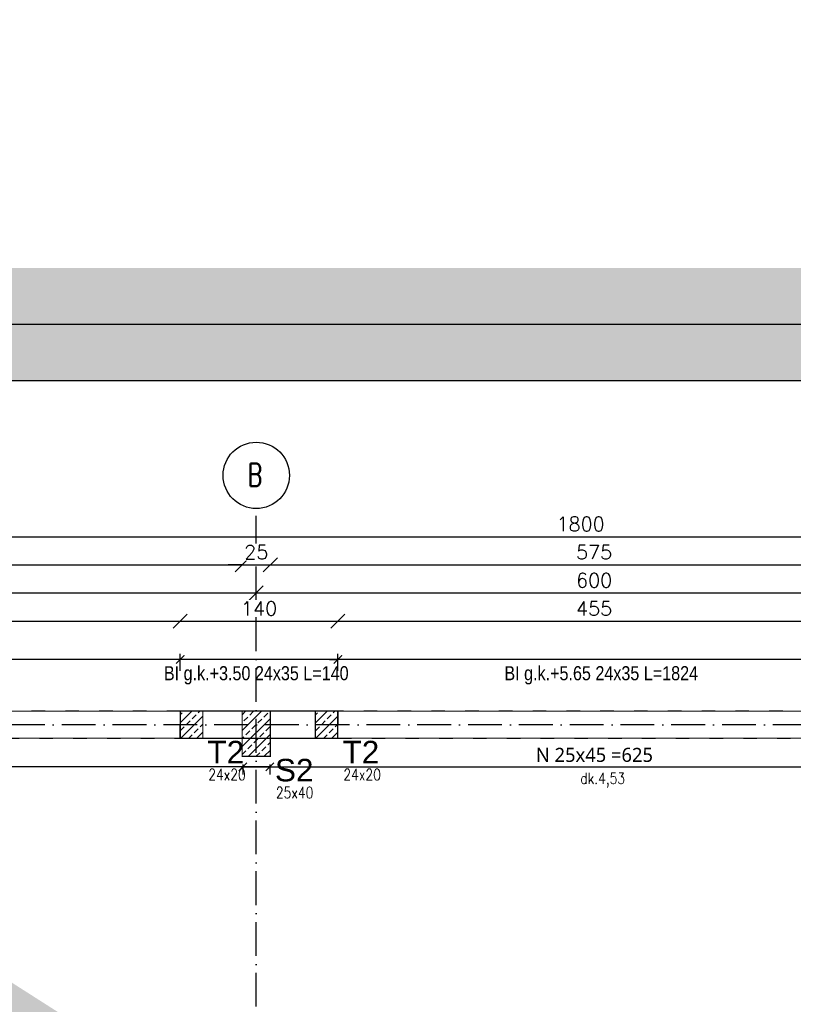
# Model space of a CAD drawing. Header units: millimetres. Extents: x -175722 to -110961, y 52375 to 104640.
# Tile 53 of 146: x -152398 to -151711, y 76471 to 77346. Entities that reach past the tile are written whole.
import ezdxf

# ---------------------------------------------------------------- set-up
doc = ezdxf.new("R2010")
doc.units = ezdxf.units.MM
doc.linetypes.add('ACAD_ISO03W100', pattern=[30, 12, -18])
doc.linetypes.add('ACAD_ISO10W100', pattern=[18, 12, -3, 0, -3])
for name, color, linetype in [('1', 7, 'Continuous'), ('_R - RAMKI', 7, 'Continuous'), ('AS_Balustrady', 53, 'Continuous'), ('H', 8, 'Continuous'), ('OSIE', 4, 'ACAD_ISO10W100')]:
    doc.layers.add(name, color=color, linetype=linetype)
doc.layers.add('A_KONSTRUKCJA', color=170, linetype='Continuous', lineweight=30)
doc.styles.add('Arial', font='arial.ttf', dxfattribs={"height": 90})
doc.styles.add('e-cad_3', font='simplex.shx', dxfattribs={"width": 0.8})
doc.styles.add('IDA_Text_1.100', font='segoeuil.ttf', dxfattribs={"height": 12.5})
doc.styles.add('ROMANS', font='romans')
doc.styles.add('TAB_Arial_bold', font='arialbd.ttf')
doc.styles.add('Technic', font='technic_.ttf')
doc.dimstyles.new('Architektoniczny200', dxfattribs={"dimscale": 5, "dimtxt": 2.5, "dimasz": 1.5, "dimexe": 1, "dimexo": 2, "dimgap": 0, "dimtad": 0, "dimdec": 1, "dimzin": 9, "dimtxsty": 'Technic', "dimblk": 'Architectural', "dimcen": 1, "dimclrt": 7, "dimaunit": 1, "dimadec": 0, "dimazin": 0, "dimtfac": 1, "dimtdec": 1, "dimtix": 1, "dimtmove": 2, "dimatfit": 3, "dimldrblk": 'DOT', "dimfxl": 0, "dimtvp": 0.769231, "dimtolj": 1, "dimarcsym": 0})
doc.dimstyles.new('AS_DIM_STYLE1', dxfattribs={"dimscale": 5, "dimtxt": 2.5, "dimasz": 1, "dimexe": 1.25, "dimexo": 2, "dimgap": 1, "dimtad": 1, "dimdec": 0, "dimdsep": 46, "dimtxsty": 'ROMANS', "dimblk": 'OBLIQUE', "dimcen": 0, "dimdle": 1, "dimclrd": 8, "dimclre": 8, "dimclrt": 9, "dimadec": 0, "dimazin": 0, "dimtfac": 1, "dimtdec": 0, "dimtmove": 1, "dimatfit": 3, "dimldrblk": 'CLOSEDBLANK', "dimfxl": 0, "dimtolj": 1, "dimtzin": 0, "dimarcsym": 0})
doc.dimstyles.new('IDA_Dim_1.100', dxfattribs={"dimtxt": 17, "dimasz": 7, "dimexe": 7, "dimexo": 7, "dimgap": 4, "dimtad": 1, "dimdec": 0, "dimtxsty": 'IDA_Text_1.100', "dimblk": 'OBLIQUE', "dimcen": 0.09, "dimadec": 0, "dimazin": 0, "dimtfac": 1, "dimtmove": 1, "dimatfit": 3, "dimldrblk": 'NONE', "dimfxl": 0, "dimarcsym": 0})

# ---------------------------------------------------------------- blocks, each defined once
blk = doc.blocks.new('_Oblique')
at = {"color": 0, "linetype": 'ByBlock', "lineweight": -2}
blk.add_line((-0.5, -0.5), (0.5, 0.5), dxfattribs=at)
blk = doc.blocks.new('*D246')
at = {"layer": '_R - RAMKI', "color": 8, "lineweight": -2, "transparency": 16777216}
blk.add_line((-152812.17, 76886.6), (-150987.17, 76886.6), dxfattribs=at)
at = {"layer": 'Defpoints', "color": 0, "transparency": 16777216}
for p in [(-150999.67, 76886.6), (-152799.67, 76731.6), (-150999.67, 76731.61)]:
    blk.add_point(p, dxfattribs=at)
at = {"layer": '_R - RAMKI', "color": 8, "lineweight": -2, "transparency": 16777216, "xscale": 12.5, "yscale": 12.5, "zscale": 12.5, "rotation": 180}
blk.add_blockref('_Oblique', (-152799.67, 76886.6), dxfattribs=at)
at = {"layer": '_R - RAMKI', "color": 8, "lineweight": -2, "transparency": 16777216, "xscale": 12.5, "yscale": 12.5, "zscale": 12.5}
blk.add_blockref('_Oblique', (-150999.67, 76886.6), dxfattribs=at)
at = {"layer": '_R - RAMKI', "color": 9, "transparency": 16777216, "insert": (-151899.67, 76897.85), "char_height": 12.5, "attachment_point": 5, "style": 'ROMANS', "bg_fill": 3, "box_fill_scale": 1.1, "bg_fill_color": 256, "bg_fill_true_color": 13158600, "bg_fill_transparency": 0}
blk.add_mtext('\\A1;1800', dxfattribs=at)
blk = doc.blocks.new('_ClosedBlank')
at = {"color": 0, "linetype": 'ByBlock', "lineweight": -2}
for p, q in [((-1, 0.167), (0, 0)), ((-1, 0.167), (-1, -0.167)), ((0, 0), (-1, -0.167))]:
    blk.add_line(p, q, dxfattribs=at)
blk = doc.blocks.new('*D248')
at = {"layer": '_R - RAMKI', "color": 8, "lineweight": -2, "transparency": 16777216}
blk.add_line((-152772.17, 76861.6), (-152187.67, 76861.6), dxfattribs=at)
at = {"layer": 'Defpoints', "color": 0, "transparency": 16777216}
for p in [(-152200.17, 76861.6), (-152759.67, 76731.6), (-152200.17, 76731.6)]:
    blk.add_point(p, dxfattribs=at)
at = {"layer": '_R - RAMKI', "color": 8, "lineweight": -2, "transparency": 16777216, "xscale": 12.5, "yscale": 12.5, "zscale": 12.5, "rotation": 180}
blk.add_blockref('_Oblique', (-152759.67, 76861.6), dxfattribs=at)
at = {"layer": '_R - RAMKI', "color": 8, "lineweight": -2, "transparency": 16777216, "xscale": 12.5, "yscale": 12.5, "zscale": 12.5}
blk.add_blockref('_Oblique', (-152200.17, 76861.6), dxfattribs=at)
at = {"layer": '_R - RAMKI', "color": 9, "transparency": 16777216, "insert": (-152479.92, 76872.85), "char_height": 12.5, "attachment_point": 5, "style": 'ROMANS', "bg_fill": 3, "box_fill_scale": 1.1, "bg_fill_color": 256, "bg_fill_true_color": 13158600, "bg_fill_transparency": 0}
blk.add_mtext('\\A1;560', dxfattribs=at)
blk = doc.blocks.new('*D249')
at = {"layer": '_R - RAMKI', "color": 8, "lineweight": -2, "transparency": 16777216}
for p, q in [((-152200.17, 76861.6), (-152212.67, 76861.6)), ((-152200.17, 76861.6), (-152175.17, 76861.6)), ((-152175.17, 76861.6), (-152162.67, 76861.6))]:
    blk.add_line(p, q, dxfattribs=at)
at = {"layer": 'Defpoints', "color": 0, "transparency": 16777216}
for p in [(-152200.17, 76731.6), (-152175.17, 76731.6)]:
    blk.add_point(p, dxfattribs=at)
at = {"layer": '_R - RAMKI', "color": 8, "lineweight": -2, "transparency": 16777216, "xscale": 12.5, "yscale": 12.5, "zscale": 12.5}
blk.add_blockref('_Oblique', (-152200.17, 76861.6), dxfattribs=at)
at = {"layer": '_R - RAMKI', "color": 8, "lineweight": -2, "transparency": 16777216, "xscale": 12.5, "yscale": 12.5, "zscale": 12.5, "rotation": 180}
blk.add_blockref('_Oblique', (-152175.17, 76861.6), dxfattribs=at)
at = {"layer": '_R - RAMKI', "color": 9, "transparency": 16777216, "insert": (-152187.67, 76872.85), "char_height": 12.5, "attachment_point": 5, "style": 'ROMANS', "bg_fill": 3, "box_fill_scale": 1.1, "bg_fill_color": 256, "bg_fill_true_color": 13158600, "bg_fill_transparency": 0}
blk.add_mtext('\\A1;25', dxfattribs=at)
at = {"layer": 'Defpoints', "color": 0, "transparency": 16777216}
blk.add_point((-152175.17, 76861.6), dxfattribs=at)
blk = doc.blocks.new('*D250')
at = {"layer": '_R - RAMKI', "color": 8, "lineweight": -2, "transparency": 16777216}
blk.add_line((-152187.67, 76861.6), (-151587.67, 76861.6), dxfattribs=at)
at = {"layer": 'Defpoints', "color": 0, "transparency": 16777216}
for p in [(-151600.17, 76861.6), (-152175.17, 76731.6), (-151600.17, 76731.6)]:
    blk.add_point(p, dxfattribs=at)
at = {"layer": '_R - RAMKI', "color": 8, "lineweight": -2, "transparency": 16777216, "xscale": 12.5, "yscale": 12.5, "zscale": 12.5, "rotation": 180}
blk.add_blockref('_Oblique', (-152175.17, 76861.6), dxfattribs=at)
at = {"layer": '_R - RAMKI', "color": 8, "lineweight": -2, "transparency": 16777216, "xscale": 12.5, "yscale": 12.5, "zscale": 12.5}
blk.add_blockref('_Oblique', (-151600.17, 76861.6), dxfattribs=at)
at = {"layer": '_R - RAMKI', "color": 9, "transparency": 16777216, "insert": (-151887.67, 76872.85), "char_height": 12.5, "attachment_point": 5, "style": 'ROMANS', "bg_fill": 3, "box_fill_scale": 1.1, "bg_fill_color": 256, "bg_fill_true_color": 13158600, "bg_fill_transparency": 0}
blk.add_mtext('\\A1;575', dxfattribs=at)
blk = doc.blocks.new('*D308')
at = {"layer": '_R - RAMKI', "color": 8, "lineweight": -2, "transparency": 16777216}
blk.add_line((-152800.17, 76836.6), (-152175.17, 76836.6), dxfattribs=at)
at = {"layer": 'Defpoints', "color": 0, "transparency": 16777216}
for p in [(-152187.67, 76836.6), (-152787.67, 76719.6), (-152187.67, 76719.6)]:
    blk.add_point(p, dxfattribs=at)
at = {"layer": '_R - RAMKI', "color": 8, "lineweight": -2, "transparency": 16777216, "xscale": 12.5, "yscale": 12.5, "zscale": 12.5, "rotation": 180}
blk.add_blockref('_Oblique', (-152787.67, 76836.6), dxfattribs=at)
at = {"layer": '_R - RAMKI', "color": 8, "lineweight": -2, "transparency": 16777216, "xscale": 12.5, "yscale": 12.5, "zscale": 12.5}
blk.add_blockref('_Oblique', (-152187.67, 76836.6), dxfattribs=at)
at = {"layer": '_R - RAMKI', "color": 9, "transparency": 16777216, "insert": (-152487.67, 76847.85), "char_height": 12.5, "attachment_point": 5, "style": 'ROMANS', "bg_fill": 3, "box_fill_scale": 1.1, "bg_fill_color": 256, "bg_fill_true_color": 13158600, "bg_fill_transparency": 0}
blk.add_mtext('\\A1;600', dxfattribs=at)
blk = doc.blocks.new('*D309')
at = {"layer": '_R - RAMKI', "color": 8, "lineweight": -2, "transparency": 16777216}
blk.add_line((-152200.17, 76836.6), (-151575.17, 76836.6), dxfattribs=at)
at = {"layer": 'Defpoints', "color": 0, "transparency": 16777216}
for p in [(-151587.67, 76836.6), (-152187.67, 76719.6), (-151587.67, 76719.6)]:
    blk.add_point(p, dxfattribs=at)
at = {"layer": '_R - RAMKI', "color": 8, "lineweight": -2, "transparency": 16777216, "xscale": 12.5, "yscale": 12.5, "zscale": 12.5, "rotation": 180}
blk.add_blockref('_Oblique', (-152187.67, 76836.6), dxfattribs=at)
at = {"layer": '_R - RAMKI', "color": 8, "lineweight": -2, "transparency": 16777216, "xscale": 12.5, "yscale": 12.5, "zscale": 12.5}
blk.add_blockref('_Oblique', (-151587.67, 76836.6), dxfattribs=at)
at = {"layer": '_R - RAMKI', "color": 9, "transparency": 16777216, "insert": (-151887.67, 76847.85), "char_height": 12.5, "attachment_point": 5, "style": 'ROMANS', "bg_fill": 3, "box_fill_scale": 1.1, "bg_fill_color": 256, "bg_fill_true_color": 13158600, "bg_fill_transparency": 0}
blk.add_mtext('\\A1;600', dxfattribs=at)
blk = doc.blocks.new('*D314')
at = {"layer": '_R - RAMKI', "color": 8, "lineweight": -2, "transparency": 16777216}
blk.add_line((-152722.67, 76811.6), (-152242.67, 76811.6), dxfattribs=at)
at = {"layer": 'Defpoints', "color": 0, "transparency": 16777216}
for p in [(-152255.17, 76811.6), (-152710.17, 76731.6), (-152255.17, 76731.6)]:
    blk.add_point(p, dxfattribs=at)
at = {"layer": '_R - RAMKI', "color": 8, "lineweight": -2, "transparency": 16777216, "xscale": 12.5, "yscale": 12.5, "zscale": 12.5, "rotation": 180}
blk.add_blockref('_Oblique', (-152710.17, 76811.6), dxfattribs=at)
at = {"layer": '_R - RAMKI', "color": 8, "lineweight": -2, "transparency": 16777216, "xscale": 12.5, "yscale": 12.5, "zscale": 12.5}
blk.add_blockref('_Oblique', (-152255.17, 76811.6), dxfattribs=at)
at = {"layer": '_R - RAMKI', "color": 9, "transparency": 16777216, "insert": (-152482.67, 76822.85), "char_height": 12.5, "attachment_point": 5, "style": 'ROMANS', "bg_fill": 3, "box_fill_scale": 1.1, "bg_fill_color": 256, "bg_fill_true_color": 13158600, "bg_fill_transparency": 0}
blk.add_mtext('\\A1;455', dxfattribs=at)
blk = doc.blocks.new('*D315')
at = {"layer": '_R - RAMKI', "color": 8, "lineweight": -2, "transparency": 16777216}
blk.add_line((-152267.67, 76811.6), (-152102.67, 76811.6), dxfattribs=at)
at = {"layer": 'Defpoints', "color": 0, "transparency": 16777216}
for p in [(-152115.17, 76811.6), (-152255.17, 76731.6), (-152115.17, 76731.6)]:
    blk.add_point(p, dxfattribs=at)
at = {"layer": '_R - RAMKI', "color": 8, "lineweight": -2, "transparency": 16777216, "xscale": 12.5, "yscale": 12.5, "zscale": 12.5, "rotation": 180}
blk.add_blockref('_Oblique', (-152255.17, 76811.6), dxfattribs=at)
at = {"layer": '_R - RAMKI', "color": 8, "lineweight": -2, "transparency": 16777216, "xscale": 12.5, "yscale": 12.5, "zscale": 12.5}
blk.add_blockref('_Oblique', (-152115.17, 76811.6), dxfattribs=at)
at = {"layer": '_R - RAMKI', "color": 9, "transparency": 16777216, "insert": (-152185.17, 76822.85), "char_height": 12.5, "attachment_point": 5, "style": 'ROMANS', "bg_fill": 3, "box_fill_scale": 1.1, "bg_fill_color": 256, "bg_fill_true_color": 13158600, "bg_fill_transparency": 0}
blk.add_mtext('\\A1;140', dxfattribs=at)
blk = doc.blocks.new('*D316')
at = {"layer": '_R - RAMKI', "color": 8, "lineweight": -2, "transparency": 16777216}
blk.add_line((-152127.67, 76811.6), (-151647.67, 76811.6), dxfattribs=at)
at = {"layer": 'Defpoints', "color": 0, "transparency": 16777216}
for p in [(-151660.17, 76811.6), (-152115.17, 76731.6), (-151660.17, 76731.6)]:
    blk.add_point(p, dxfattribs=at)
at = {"layer": '_R - RAMKI', "color": 8, "lineweight": -2, "transparency": 16777216, "xscale": 12.5, "yscale": 12.5, "zscale": 12.5, "rotation": 180}
blk.add_blockref('_Oblique', (-152115.17, 76811.6), dxfattribs=at)
at = {"layer": '_R - RAMKI', "color": 8, "lineweight": -2, "transparency": 16777216, "xscale": 12.5, "yscale": 12.5, "zscale": 12.5}
blk.add_blockref('_Oblique', (-151660.17, 76811.6), dxfattribs=at)
at = {"layer": '_R - RAMKI', "color": 9, "transparency": 16777216, "insert": (-151887.67, 76822.85), "char_height": 12.5, "attachment_point": 5, "style": 'ROMANS', "bg_fill": 3, "box_fill_scale": 1.1, "bg_fill_color": 256, "bg_fill_true_color": 13158600, "bg_fill_transparency": 0}
blk.add_mtext('\\A1;455', dxfattribs=at)
blk = doc.blocks.new('Architectural')
blk.add_line((-1, 0), (0, 0))
at = {"color": 7, "linetype": 'ByBlock', "const_width": 0.15}
blk.add_lwpolyline([(-0.5, -0.5), (0.5, 0.5)], dxfattribs=at)
blk = doc.blocks.new('*D181')
at = {"layer": 'AS_Balustrady', "color": 0, "linetype": 'Continuous', "lineweight": -2, "ltscale": 0.25, "transparency": 16777216}
for p, q in [((-152255.17, 76767.59), (-152255.17, 76782.59)), ((-152122.67, 76777.59), (-152247.67, 76777.59)), ((-152115.17, 76767.59), (-152115.17, 76782.59))]:
    blk.add_line(p, q, dxfattribs=at)
at = {"layer": 'Defpoints', "color": 0, "linetype": 'Continuous', "ltscale": 0.25, "transparency": 16777216}
for p in [(-152255.17, 76777.59), (-152255.17, 76707.6), (-152115.17, 76707.6)]:
    blk.add_point(p, dxfattribs=at)
at = {"layer": 'AS_Balustrady', "color": 0, "linetype": 'Continuous', "lineweight": -2, "ltscale": 0.25, "transparency": 16777216, "xscale": 7.5, "yscale": 7.5, "zscale": 7.5, "rotation": 180}
blk.add_blockref('Architectural', (-152255.17, 76777.59), dxfattribs=at)
at = {"layer": 'AS_Balustrady', "color": 0, "linetype": 'Continuous', "lineweight": -2, "ltscale": 0.25, "transparency": 16777216, "xscale": 7.5, "yscale": 7.5, "zscale": 7.5}
blk.add_blockref('Architectural', (-152115.17, 76777.59), dxfattribs=at)
at = {"layer": 'AS_Balustrady', "color": 7, "linetype": 'Continuous', "ltscale": 0.25, "transparency": 16777216, "insert": (-152187.67, 76763.49), "char_height": 12.5, "attachment_point": 5, "style": 'Technic'}
blk.add_mtext('\\A1;BI g.k.+3.50 24x35 L=140', dxfattribs=at)
blk = doc.blocks.new('_Dot')
at = {"color": 0, "linetype": 'ByBlock', "lineweight": -2}
blk.add_line((-0.5, 0), (-1, 0), dxfattribs=at)
at = {"color": 0, "linetype": 'ByBlock', "const_width": 0.5}
blk.add_lwpolyline([(-0.25, 0, 1), (0.25, 0, 1)], format="xyb", close=True, dxfattribs=at)
blk = doc.blocks.new('*D186')
at = {"layer": 'Defpoints', "color": 0, "transparency": 16777216}
for p in [(-152199.67, 76731.6), (-151575.17, 76731.6), (-151575.17, 76682.32)]:
    blk.add_point(p, dxfattribs=at)
at = {"layer": 'H', "color": 0, "lineweight": -2, "transparency": 16777216}
for p, q in [((-152199.67, 76684.32), (-152199.67, 76675.32)), ((-152199.67, 76682.32), (-151575.17, 76682.32)), ((-151575.17, 76684.32), (-151575.17, 76675.32))]:
    blk.add_line(p, q, dxfattribs=at)
at = {"layer": 'H', "color": 0, "lineweight": -2, "transparency": 16777216, "xscale": 7, "yscale": 7, "zscale": 7, "rotation": 180}
blk.add_blockref('_Oblique', (-152199.67, 76682.32), dxfattribs=at)
at = {"layer": 'H', "color": 0, "lineweight": -2, "transparency": 16777216, "xscale": 7, "yscale": 7, "zscale": 7}
blk.add_blockref('_Oblique', (-151575.17, 76682.32), dxfattribs=at)
at = {"layer": 'H', "color": 0, "transparency": 16777216, "insert": (-151887.42, 76692.78), "char_height": 12.5, "attachment_point": 5, "style": 'IDA_Text_1.100', "bg_fill": 3, "box_fill_scale": 1.1, "bg_fill_color": 256, "bg_fill_true_color": 13158600, "bg_fill_transparency": 0}
blk.add_mtext('N 25x45 =625', dxfattribs=at)
blk = doc.blocks.new('_None')
blk = doc.blocks.new('*D187')
at = {"layer": 'Defpoints', "color": 0, "transparency": 16777216}
for p in [(-152800.17, 76731.6), (-152175.67, 76731.6), (-152800.17, 76682.32)]:
    blk.add_point(p, dxfattribs=at)
at = {"layer": 'H', "color": 0, "lineweight": -2, "transparency": 16777216}
for p, q in [((-152800.17, 76684.32), (-152800.17, 76675.32)), ((-152175.67, 76682.32), (-152800.17, 76682.32)), ((-152175.67, 76684.32), (-152175.67, 76675.32))]:
    blk.add_line(p, q, dxfattribs=at)
at = {"layer": 'H', "color": 0, "lineweight": -2, "transparency": 16777216, "xscale": 7, "yscale": 7, "zscale": 7, "rotation": 180}
blk.add_blockref('_Oblique', (-152800.17, 76682.32), dxfattribs=at)
at = {"layer": 'H', "color": 0, "lineweight": -2, "transparency": 16777216, "xscale": 7, "yscale": 7, "zscale": 7}
blk.add_blockref('_Oblique', (-152175.67, 76682.32), dxfattribs=at)
at = {"layer": 'H', "color": 0, "transparency": 16777216, "insert": (-152487.92, 76692.78), "char_height": 12.5, "attachment_point": 5, "style": 'IDA_Text_1.100', "bg_fill": 3, "box_fill_scale": 1.1, "bg_fill_color": 256, "bg_fill_true_color": 13158600, "bg_fill_transparency": 0}
blk.add_mtext('N 25x45 =625', dxfattribs=at)
blk = doc.blocks.new('*D157')
at = {"layer": 'AS_Balustrady', "color": 0, "linetype": 'Continuous', "lineweight": -2, "ltscale": 0.25, "transparency": 16777216}
for p, q in [((-152799.67, 76767.59), (-152799.67, 76782.59)), ((-150983.17, 76777.59), (-152792.17, 76777.59)), ((-150975.67, 76767.59), (-150975.67, 76782.59))]:
    blk.add_line(p, q, dxfattribs=at)
at = {"layer": 'Defpoints', "color": 0, "linetype": 'Continuous', "ltscale": 0.25, "transparency": 16777216}
for p in [(-152799.67, 76777.59), (-152799.67, 76707.6), (-150975.67, 76707.6)]:
    blk.add_point(p, dxfattribs=at)
at = {"layer": 'AS_Balustrady', "color": 0, "linetype": 'Continuous', "lineweight": -2, "ltscale": 0.25, "transparency": 16777216, "xscale": 7.5, "yscale": 7.5, "zscale": 7.5, "rotation": 180}
blk.add_blockref('Architectural', (-152799.67, 76777.59), dxfattribs=at)
at = {"layer": 'AS_Balustrady', "color": 0, "linetype": 'Continuous', "lineweight": -2, "ltscale": 0.25, "transparency": 16777216, "xscale": 7.5, "yscale": 7.5, "zscale": 7.5}
blk.add_blockref('Architectural', (-150975.67, 76777.59), dxfattribs=at)
at = {"layer": 'AS_Balustrady', "color": 7, "linetype": 'Continuous', "ltscale": 0.25, "transparency": 16777216, "insert": (-151881.38, 76763.49), "char_height": 12.5, "attachment_point": 5, "style": 'Technic'}
blk.add_mtext('\\A1;BI g.k.+5.65 24x35 L=1824', dxfattribs=at)

msp = doc.modelspace()

# ---------------------------------------------------------------- hatches: boundary and pattern name
at = {"layer": 'AS_Balustrady', "linetype": 'Continuous', "ltscale": 0.25}
h = msp.add_hatch(dxfattribs=at)
h.set_pattern_fill('ANSI33', color=256, scale=40, style=0)
h.set_pattern_definition([(45, (-163531.877, 97923.764), (-7.071068, 7.071068), []), (45, (-163524.806, 97923.764), (-7.071068, 7.071068), [5, -2.5])])
h.paths.add_polyline_path([(-152200.17142, 76731.59938), (-152175.17142, 76731.59938), (-152175.17142, 76691.59938), (-152200.17142, 76691.59938)])

# ---------------------------------------------------------------- linework, layer by layer
at = {"color": 8, "linetype": 'ACAD_ISO03W100'}
for points in [[(-152710.17142, 76707.59938), (-152255.17142, 76707.59938), (-152255.17142, 76731.59938), (-152710.17142, 76731.59938)], [(-152115.17142, 76707.59938), (-151660.17142, 76707.59938), (-151660.17142, 76731.59938), (-152115.17142, 76731.59938)]]:
    msp.add_lwpolyline(points, close=True, dxfattribs=at)
at = {"color": 8}
msp.add_lwpolyline([(-152255.17142, 76707.59938), (-152115.17142, 76707.59938), (-152115.17142, 76731.59938), (-152255.17142, 76731.59938)], close=True, dxfattribs=at)
at = {"layer": '1', "color": 32}
for points in [[(-153109.65197, 74105.05579), (-148909.65197, 74105.05579), (-148909.65197, 77075.05579), (-153109.65197, 77075.05579)], [(-153059.65197, 74155.05579), (-148959.65197, 74155.05579), (-148959.65197, 77025.05579), (-153059.65197, 77025.05579)]]:
    msp.add_lwpolyline(points, close=True, dxfattribs=at)
at = {"layer": 'A_KONSTRUKCJA', "color": 1, "const_width": 1}
for points in [[(-150999.67142, 76731.59938), (-152799.67142, 76731.59938), (-152799.67142, 74980.59938), (-150999.67142, 74980.59938), (-150999.67142, 76731.59938)], [(-150999.67142, 76707.59938), (-152775.67142, 76707.59938), (-152775.67142, 75004.59938), (-150999.67142, 75004.59938)]]:
    msp.add_lwpolyline(points, dxfattribs=at)
at = {"layer": 'AS_Balustrady', "linetype": 'Continuous', "ltscale": 0.25, "const_width": 1}
msp.add_lwpolyline([(-152200.17142, 76691.59938), (-152175.17142, 76691.59938), (-152175.17142, 76731.59938), (-152200.17142, 76731.59938)], close=True, dxfattribs=at)
at = {"layer": 'H', "color": 142, "linetype": 'ByBlock', "ltscale": 0.1}
msp.add_circle((-152187.67142, 76941.05384), 29.45441, dxfattribs=at)
at = {"layer": 'OSIE', "ltscale": 2.5}
for p, q in [((-152187.67142, 74800.59933), (-152187.67142, 76911.59943)), ((-150210.67142, 76719.59938), (-152979.67142, 76719.59938))]:
    msp.add_line(p, q, dxfattribs=at)

# ---------------------------------------------------------------- texts
at = {"layer": 'AS_Balustrady', "linetype": 'Continuous', "ltscale": 0.25, "style": 'Arial'}
for s, p in [('T2', (-152231.04794, 76685.32799)), ('T2', (-152111.04794, 76685.32799)), ('S2', (-152171.04805, 76669.32799))]:
    msp.add_text(s, height=20, dxfattribs=at).set_placement(p)
at = {"layer": 'AS_Balustrady', "linetype": 'Continuous', "ltscale": 0.25, "style": 'e-cad_3', "width": 0.8}
for s, p in [('24x20', (-152230.26795, 76670.32799)), ('24x20', (-152110.26795, 76670.32799)), ('25x40', (-152170.26806, 76654.32799))]:
    msp.add_text(s, height=10, dxfattribs=at).set_placement(p)
at = {"layer": 'H', "color": 142, "linetype": 'ByBlock', "ltscale": 0.1, "insert": (-152182.4562, 76951.52829), "char_height": 20, "width": 32.7021847, "attachment_point": 3, "style": 'TAB_Arial_bold'}
msp.add_mtext('{\\Fromans|c238;\\W0.7;B}', dxfattribs=at)

# ---------------------------------------------------------------- next in the draw order: dimensions: what is measured, and where the dimension line sits
at = {"layer": '_R - RAMKI'}
dim = msp.add_linear_dim(base=(-150999.67142, 76886.59943), p1=(-152799.67142, 76731.59938), p2=(-150999.67142, 76731.61119), dimstyle='AS_DIM_STYLE1', override={"dimscale": 12.5, "dimtxt": 1, "dimgap": 0.4, "dimse1": 1, "dimse2": 1, "dimtix": 1, "dimfxl": 10, "dimfxlon": 1}, dxfattribs=at)
dim.commit()
dim.dimension.update_dxf_attribs({"geometry": '*D246', "text_midpoint": (-151899.67142, 76897.84943)})

# ---------------------------------------------------------------- next in the draw order: dimensions: what is measured, and where the dimension line sits
dim = msp.add_linear_dim(base=(-152200.1714245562, 76861.5994305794), p1=(-152759.6714245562, 76731.5993814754), p2=(-152200.1714245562, 76731.5993814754), dimstyle='AS_DIM_STYLE1', override={"dimscale": 12.5, "dimtxt": 1, "dimgap": 0.4, "dimse1": 1, "dimse2": 1, "dimtix": 1, "dimfxl": 10, "dimfxlon": 1}, dxfattribs=at)
dim.commit()
dim.dimension.update_dxf_attribs({"geometry": '*D248', "text_midpoint": (-152479.9214245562, 76872.8494305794)})

# ---------------------------------------------------------------- next in the draw order: dimensions: what is measured, and where the dimension line sits
dim = msp.add_linear_dim(base=(-152175.17142, 76861.59943), p1=(-152200.17142, 76731.59938), p2=(-152175.17142, 76731.59938), dimstyle='AS_DIM_STYLE1', override={"dimscale": 12.5, "dimtxt": 1, "dimgap": 0.4, "dimse1": 1, "dimse2": 1, "dimtix": 1, "dimfxl": 10, "dimfxlon": 1}, dxfattribs=at)
dim.commit()
dim.dimension.update_dxf_attribs({"geometry": '*D249', "text_midpoint": (-152187.67142, 76872.84943)})

# ---------------------------------------------------------------- next in the draw order: dimensions: what is measured, and where the dimension line sits
dim = msp.add_linear_dim(base=(-151600.17142, 76861.59943), p1=(-152175.17142, 76731.59938), p2=(-151600.17142, 76731.59938), dimstyle='AS_DIM_STYLE1', override={"dimscale": 12.5, "dimtxt": 1, "dimgap": 0.4, "dimse1": 1, "dimse2": 1, "dimtix": 1, "dimfxl": 10, "dimfxlon": 1}, dxfattribs=at)
dim.commit()
dim.dimension.update_dxf_attribs({"geometry": '*D250', "text_midpoint": (-151887.67142, 76872.84943)})

# ---------------------------------------------------------------- next in the draw order: dimensions: what is measured, and where the dimension line sits
dim = msp.add_linear_dim(base=(-152187.67142, 76836.59943), p1=(-152787.67142, 76719.59938), p2=(-152187.67142, 76719.59938), dimstyle='AS_DIM_STYLE1', override={"dimscale": 12.5, "dimtxt": 1, "dimgap": 0.4, "dimse1": 1, "dimse2": 1, "dimtix": 1, "dimfxl": 10, "dimfxlon": 1}, dxfattribs=at)
dim.commit()
dim.dimension.update_dxf_attribs({"geometry": '*D308', "text_midpoint": (-152487.67142, 76847.84943)})

# ---------------------------------------------------------------- next in the draw order: dimensions: what is measured, and where the dimension line sits
for base, p1, p2, picture, middle in [((-151587.67142, 76836.59943), (-152187.67142, 76719.59938), (-151587.67142, 76719.59938), '*D309', (-151887.67142, 76847.84943)), ((-152255.17142, 76811.59943), (-152710.17142, 76731.59938), (-152255.17142, 76731.59938), '*D314', (-152482.67142, 76822.84943))]:
    dim = msp.add_linear_dim(base=base, p1=p1, p2=p2, dimstyle='AS_DIM_STYLE1', override={"dimscale": 12.5, "dimtxt": 1, "dimgap": 0.4, "dimse1": 1, "dimse2": 1, "dimtix": 1, "dimfxl": 10, "dimfxlon": 1}, dxfattribs=at)
    dim.commit()
    dim.dimension.update_dxf_attribs({"geometry": picture, "text_midpoint": middle})

# ---------------------------------------------------------------- next in the draw order: dimensions: what is measured, and where the dimension line sits
dim = msp.add_linear_dim(base=(-152115.17142, 76811.59943), p1=(-152255.17142, 76731.59938), p2=(-152115.17142, 76731.59938), dimstyle='AS_DIM_STYLE1', override={"dimscale": 12.5, "dimtxt": 1, "dimgap": 0.4, "dimse1": 1, "dimse2": 1, "dimtix": 1, "dimfxl": 10, "dimfxlon": 1}, dxfattribs=at)
dim.commit()
dim.dimension.update_dxf_attribs({"geometry": '*D315', "text_midpoint": (-152185.17142, 76822.84943)})

# ---------------------------------------------------------------- next in the draw order: hatches: boundary and pattern name
at = {"layer": 'AS_Balustrady', "linetype": 'Continuous', "ltscale": 0.25}
h = msp.add_hatch(dxfattribs=at)
h.set_pattern_fill('ANSI33', color=256, scale=40, style=0)
h.set_pattern_definition([(45, (-163591.877, 97939.764), (-7.071068, 7.071068), []), (45, (-163584.806, 97939.764), (-7.071068, 7.071068), [5, -2.5])])
h.paths.add_polyline_path([(-152255.17142, 76731.59938), (-152235.17142, 76731.59938), (-152235.17142, 76707.59938), (-152255.17142, 76707.59938)])

# ---------------------------------------------------------------- next in the draw order: linework, layer by layer
at = {"layer": 'AS_Balustrady', "linetype": 'Continuous', "ltscale": 0.25, "const_width": 1}
msp.add_lwpolyline([(-152255.17142, 76707.59938), (-152235.17142, 76707.59938), (-152235.17142, 76731.59938), (-152255.17142, 76731.59938)], close=True, dxfattribs=at)

# ---------------------------------------------------------------- next in the draw order: dimensions: what is measured, and where the dimension line sits
at = {"layer": '_R - RAMKI'}
dim = msp.add_linear_dim(base=(-151660.17142, 76811.59943), p1=(-152115.17142, 76731.59938), p2=(-151660.17142, 76731.59938), dimstyle='AS_DIM_STYLE1', override={"dimscale": 12.5, "dimtxt": 1, "dimgap": 0.4, "dimse1": 1, "dimse2": 1, "dimtix": 1, "dimfxl": 10, "dimfxlon": 1}, dxfattribs=at)
dim.commit()
dim.dimension.update_dxf_attribs({"geometry": '*D316', "text_midpoint": (-151887.67142, 76822.84943)})

# ---------------------------------------------------------------- next in the draw order: hatches: boundary and pattern name
at = {"layer": 'AS_Balustrady', "linetype": 'Continuous', "ltscale": 0.25}
h = msp.add_hatch(dxfattribs=at)
h.set_pattern_fill('ANSI33', color=256, scale=40, style=0)
h.set_pattern_definition([(45, (-163471.877, 97939.764), (-7.071068, 7.071068), []), (45, (-163464.806, 97939.764), (-7.071068, 7.071068), [5, -2.5])])
h.paths.add_polyline_path([(-152135.17142, 76731.59938), (-152115.17142, 76731.59938), (-152115.17142, 76707.59938), (-152135.17142, 76707.59938)])

# ---------------------------------------------------------------- next in the draw order: linework, layer by layer
at = {"layer": 'AS_Balustrady', "linetype": 'Continuous', "ltscale": 0.25, "const_width": 1}
msp.add_lwpolyline([(-152135.17142, 76707.59938), (-152115.17142, 76707.59938), (-152115.17142, 76731.59938), (-152135.17142, 76731.59938)], close=True, dxfattribs=at)

# ---------------------------------------------------------------- next in the draw order: dimensions: what is measured, and where the dimension line sits
at = {"layer": 'AS_Balustrady', "linetype": 'Continuous', "ltscale": 0.25}
dim = msp.add_linear_dim(base=(-152255.17142, 76777.58758), p1=(-152115.17142, 76707.59938), p2=(-152255.17142, 76707.59938), text='BI g.k.+3.50 24x35 L=<>', dimstyle='Architektoniczny200', dxfattribs=at)
dim.commit()
dim.dimension.update_dxf_attribs({"geometry": '*D181', "text_midpoint": (-152187.67142, 76763.49154), "dimtype": 160})

# ---------------------------------------------------------------- next in the draw order: dimensions: what is measured, and where the dimension line sits
at = {"layer": 'H'}
dim = msp.add_linear_dim(base=(-151575.1714245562, 76682.3175965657), p1=(-152199.6714245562, 76731.5993814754), p2=(-151575.1714245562, 76731.5993814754), dimstyle='IDA_Dim_1.100', override={"dimtxt": 12.5, "dimpost": 'N 25x45 =<>', "dimtdec": 0, "dimfxl": 2, "dimtfill": 1}, dxfattribs=at)
dim.commit()
dim.dimension.update_dxf_attribs({"geometry": '*D186', "text_midpoint": (-151887.4214245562, 76692.7811600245)})

# ---------------------------------------------------------------- next in the draw order: texts
at = {"layer": 'AS_Balustrady', "linetype": 'Continuous', "ltscale": 0.25, "style": 'e-cad_3', "width": 0.8}
msp.add_text('dk.4,53', height=10, dxfattribs=at).set_placement((-151899.93419, 76667.04633))

# ---------------------------------------------------------------- next in the draw order: dimensions: what is measured, and where the dimension line sits
at = {"layer": 'H'}
dim = msp.add_linear_dim(base=(-152800.1714245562, 76682.3175965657), p1=(-152175.6714245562, 76731.5993814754), p2=(-152800.1714245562, 76731.5993814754), angle=180, dimstyle='IDA_Dim_1.100', override={"dimtxt": 12.5, "dimpost": 'N 25x45 =<>', "dimtdec": 0, "dimfxl": 2, "dimtfill": 1}, dxfattribs=at)
dim.commit()
dim.dimension.update_dxf_attribs({"geometry": '*D187', "text_midpoint": (-152487.9214245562, 76692.7811600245)})

# ---------------------------------------------------------------- next in the draw order: linework, layer by layer
at = {"const_width": 100}
msp.add_lwpolyline([(-148828.98814, 77295.70393), (-153159.65197, 74232.78634), (-153109.65197, 77075.05579), (-148909.65197, 77075.05579), (-148959.65197, 74232.78634), (-153208.68539, 76944.37101)], dxfattribs=at)

# ---------------------------------------------------------------- next in the draw order: dimensions: what is measured, and where the dimension line sits
at = {"layer": 'AS_Balustrady', "linetype": 'Continuous', "ltscale": 0.25}
dim = msp.add_linear_dim(base=(-152799.67142, 76777.58758), p1=(-150975.67142, 76707.59938), p2=(-152799.67142, 76707.59938), text='BI g.k.+5.65 24x35 L=<>', dimstyle='Architektoniczny200', dxfattribs=at)
dim.commit()
dim.dimension.update_dxf_attribs({"geometry": '*D157', "text_midpoint": (-151881.38382, 76763.49154), "dimtype": 160})

doc.saveas('drawing.dxf')
